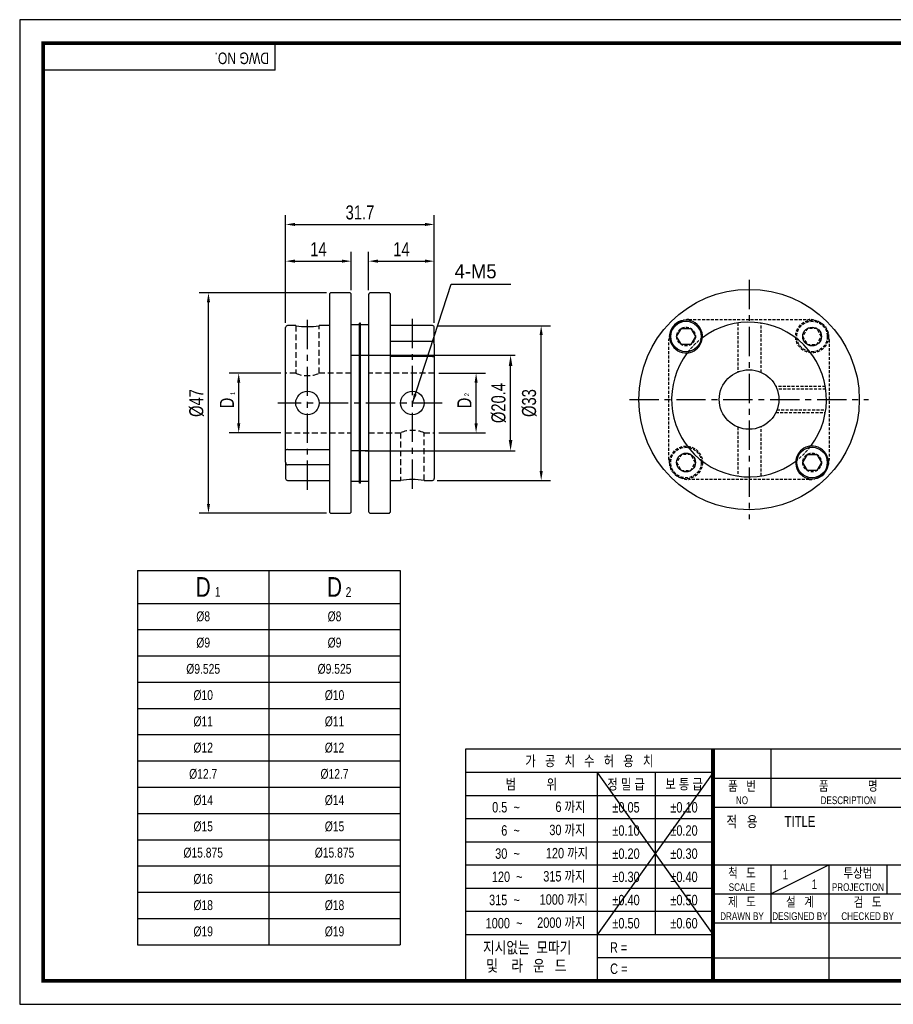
# Model space of a CAD drawing. Header units: millimetres. Extents: x 0 to 297, y 0 to 210.
# Tile 1 of 2: x 0 to 186, y 0 to 210. Entities that reach past the tile are written whole.
import ezdxf
from ezdxf.enums import TextEntityAlignment as Align

# ---------------------------------------------------------------- set-up
doc = ezdxf.new("R2010")
doc.units = ezdxf.units.MM
doc.header["$LTSCALE"] = 5
for name, pattern in [('CENTER', [2, 1.25, -0.25, 0.25, -0.25]), ('CENTER2', [1.125, 0.75, -0.125, 0.125, -0.125]), ('DASHED', [0.75, 0.5, -0.25]), ('HIDDEN', [0.375, 0.25, -0.125]), ('HIDDEN2', [0.1875, 0.125, -0.0625]), ('PHANTOM2', [1.25, 0.625, -0.125, 0.125, -0.125, 0.125, -0.125])]:
    doc.linetypes.add(name, pattern=pattern)
doc.layers.get('0').update_dxf_attribs({"linetype": 'CONTINUOUS'})
doc.layers.get('Defpoints').update_dxf_attribs({"linetype": 'CONTINUOUS'})
for name, color, linetype in [('BM', 2, 'CONTINUOUS'), ('C', 1, 'CENTER2'), ('CT', 1, 'CENTER'), ('D', 7, 'CONTINUOUS'), ('DIM', 7, 'CONTINUOUS'), ('H', 3, 'HIDDEN'), ('HD', 4, 'DASHED'), ('P', 4, 'PHANTOM2')]:
    doc.layers.add(name, color=color, linetype=linetype)
doc.styles.get("Standard").update_dxf_attribs({"font": 'Gulim.ttf', "width": 0.8, "height": 3})
doc.dimstyles.new('LIM', dxfattribs={"dimtxt": 2, "dimasz": 2, "dimexe": 2, "dimexo": 1, "dimgap": 1, "dimtad": 1, "dimdec": 3, "dimzin": 9, "dimdsep": 46, "dimtxsty": 'Standard', "dimcen": 3, "dimclrd": 1, "dimclre": 1, "dimadec": 0, "dimazin": 0, "dimtfac": 1, "dimtdec": 3, "dimtmove": 0, "dimatfit": 3, "dimfxl": 0, "dimtolj": 1, "dimtzin": 0, "dimarcsym": 0})
doc.dimstyles.get("Standard").update_dxf_attribs({"dimtxt": 0.18, "dimasz": 0.18, "dimexe": 0.18, "dimexo": 0.0625, "dimgap": 0.09, "dimtad": 0, "dimtih": 1, "dimtoh": 1, "dimdec": 4, "dimzin": 0, "dimdsep": 46, "dimtxsty": 'Standard', "dimcen": 0.09, "dimadec": 0, "dimazin": 0, "dimtfac": 1, "dimtdec": 4, "dimtofl": 0, "dimtmove": 0, "dimatfit": 3, "dimfxl": 0, "dimtolj": 1, "dimtzin": 0, "dimarcsym": 0})

# ---------------------------------------------------------------- blocks, each defined once
blk = doc.blocks.new('*D45')
at = {"layer": 'Defpoints', "color": 0}
for p in [(46.69, 134.59), (56.69, 134.59), (56.69, 121.89)]:
    blk.add_point(p, dxfattribs=at)
at = {"layer": 'DIM', "color": 1, "lineweight": -2}
for p, q in [((55.69, 134.59), (44.69, 134.59)), ((46.69, 123.89), (46.69, 132.59)), ((55.69, 121.89), (44.69, 121.89))]:
    blk.add_line(p, q, dxfattribs=at)
at = {"layer": 'DIM', "color": 1}
for points in [[(46.35, 132.59), (47.02, 132.59), (46.69, 134.59)], [(46.35, 123.89), (47.02, 123.89), (46.69, 121.89)]]:
    blk.add_solid(points, dxfattribs=at)
at = {"layer": 'DIM', "color": 0, "insert": (44.18, 128.24), "char_height": 3, "attachment_point": 5, "rotation": 90}
blk.add_mtext('\\A1;D', dxfattribs=at)
blk = doc.blocks.new('*D46')
at = {"layer": 'Defpoints', "color": 0}
for p in [(40.24, 151.74), (66.42, 151.74), (66.42, 104.74)]:
    blk.add_point(p, dxfattribs=at)
at = {"layer": 'DIM', "color": 1, "lineweight": -2}
for p, q in [((65.42, 151.74), (38.24, 151.74)), ((40.24, 106.74), (40.24, 149.74)), ((65.42, 104.74), (38.24, 104.74))]:
    blk.add_line(p, q, dxfattribs=at)
at = {"layer": 'DIM', "color": 1}
for points in [[(39.91, 149.74), (40.58, 149.74), (40.24, 151.74)], [(39.91, 106.74), (40.58, 106.74), (40.24, 104.74)]]:
    blk.add_solid(points, dxfattribs=at)
at = {"layer": 'DIM', "color": 0, "insert": (37.7, 128.24), "char_height": 3, "attachment_point": 5, "rotation": 90}
blk.add_mtext('\\A1;%%c47', dxfattribs=at)
blk = doc.blocks.new('*D47')
at = {"layer": 'Defpoints', "color": 0}
for p in [(88.39, 158.5), (74.39, 151.34), (88.39, 144.34)]:
    blk.add_point(p, dxfattribs=at)
at = {"layer": 'DIM', "color": 1, "lineweight": -2}
for p, q in [((74.39, 152.34), (74.39, 160.5)), ((88.39, 145.34), (88.39, 160.5)), ((76.39, 158.5), (86.39, 158.5))]:
    blk.add_line(p, q, dxfattribs=at)
at = {"layer": 'DIM', "color": 1}
for points in [[(76.39, 158.84), (76.39, 158.17), (74.39, 158.5)], [(86.39, 158.84), (86.39, 158.17), (88.39, 158.5)]]:
    blk.add_solid(points, dxfattribs=at)
at = {"layer": 'DIM', "color": 0, "insert": (81.39, 161.05), "char_height": 3, "attachment_point": 5}
blk.add_mtext('\\A1;14', dxfattribs=at)
blk = doc.blocks.new('*D48')
at = {"layer": 'Defpoints', "color": 0}
for p in [(88.39, 166.33), (56.69, 144.34), (88.39, 144.34)]:
    blk.add_point(p, dxfattribs=at)
at = {"layer": 'DIM', "color": 1, "lineweight": -2}
for p, q in [((56.69, 145.34), (56.69, 168.33)), ((88.39, 145.34), (88.39, 168.33)), ((58.69, 166.33), (86.39, 166.33))]:
    blk.add_line(p, q, dxfattribs=at)
at = {"layer": 'DIM', "color": 1}
for points in [[(58.69, 166.66), (58.69, 166), (56.69, 166.33)], [(86.39, 166.66), (86.39, 166), (88.39, 166.33)]]:
    blk.add_solid(points, dxfattribs=at)
at = {"layer": 'DIM', "color": 0, "insert": (72.54, 168.87), "char_height": 3, "attachment_point": 5}
blk.add_mtext('\\A1;31.7', dxfattribs=at)
blk = doc.blocks.new('*D49')
at = {"layer": 'Defpoints', "color": 0}
for p in [(70.69, 158.5), (70.69, 151.34), (56.69, 144.34)]:
    blk.add_point(p, dxfattribs=at)
at = {"layer": 'DIM', "color": 1, "lineweight": -2}
for p, q in [((56.69, 145.34), (56.69, 160.5)), ((70.69, 152.34), (70.69, 160.5)), ((58.69, 158.5), (68.69, 158.5))]:
    blk.add_line(p, q, dxfattribs=at)
at = {"layer": 'DIM', "color": 1}
for points in [[(58.69, 158.84), (58.69, 158.17), (56.69, 158.5)], [(68.69, 158.84), (68.69, 158.17), (70.69, 158.5)]]:
    blk.add_solid(points, dxfattribs=at)
at = {"layer": 'DIM', "color": 0, "insert": (63.69, 161.05), "char_height": 3, "attachment_point": 5}
blk.add_mtext('\\A1;14', dxfattribs=at)
blk = doc.blocks.new('*D50')
at = {"layer": 'Defpoints', "color": 0}
for p in [(87.99, 144.74), (111.18, 144.74), (87.99, 111.74)]:
    blk.add_point(p, dxfattribs=at)
at = {"layer": 'DIM', "color": 1, "lineweight": -2}
for p, q in [((88.99, 144.74), (113.18, 144.74)), ((111.18, 113.74), (111.18, 142.74)), ((88.99, 111.74), (113.18, 111.74))]:
    blk.add_line(p, q, dxfattribs=at)
at = {"layer": 'DIM', "color": 1}
for points in [[(110.84, 142.74), (111.51, 142.74), (111.18, 144.74)], [(110.84, 113.74), (111.51, 113.74), (111.18, 111.74)]]:
    blk.add_solid(points, dxfattribs=at)
at = {"layer": 'DIM', "color": 0, "insert": (108.64, 128.24), "char_height": 3, "attachment_point": 5, "rotation": 90}
blk.add_mtext('\\A1;%%c33', dxfattribs=at)
blk = doc.blocks.new('*D51')
at = {"layer": 'Defpoints', "color": 0}
for p in [(88.39, 134.59), (97.3, 134.59), (88.39, 121.89)]:
    blk.add_point(p, dxfattribs=at)
at = {"layer": 'DIM', "color": 1, "lineweight": -2}
for p, q in [((89.39, 134.59), (99.3, 134.59)), ((97.3, 123.89), (97.3, 132.59)), ((89.39, 121.89), (99.3, 121.89))]:
    blk.add_line(p, q, dxfattribs=at)
at = {"layer": 'DIM', "color": 1}
for points in [[(96.97, 132.59), (97.64, 132.59), (97.3, 134.59)], [(96.97, 123.89), (97.64, 123.89), (97.3, 121.89)]]:
    blk.add_solid(points, dxfattribs=at)
at = {"layer": 'DIM', "color": 0, "insert": (94.8, 128.24), "char_height": 3, "attachment_point": 5, "rotation": 90}
blk.add_mtext('\\A1;D', dxfattribs=at)
blk = doc.blocks.new('*D52')
at = {"layer": 'D', "color": 1, "lineweight": -2}
for p, q in [((73.64, 138.44), (105.65, 138.44)), ((104.65, 120.34), (104.65, 136.14)), ((73.64, 118.04), (105.65, 118.04))]:
    blk.add_line(p, q, dxfattribs=at)
at = {"layer": 'D', "color": 1}
for points in [[(104.27, 136.14), (105.04, 136.14), (104.65, 138.44)], [(104.27, 120.34), (105.04, 120.34), (104.65, 118.04)]]:
    blk.add_solid(points, dxfattribs=at)
at = {"layer": 'Defpoints', "color": 0}
for p in [(72.64, 138.44), (104.65, 138.44), (72.64, 118.04)]:
    blk.add_point(p, dxfattribs=at)
at = {"layer": 'D', "insert": (102.11, 128.24), "char_height": 3, "attachment_point": 5, "rotation": 90}
blk.add_mtext('\\A1;%%C20.4', dxfattribs=at)

msp = doc.modelspace()

# ---------------------------------------------------------------- linework, layer by layer
for p, q in [((54.43705, 199.23234), (54.43705, 205)), ((54.43705, 199.23234), (5, 199.23234)), ((25.11996, 92.51024), (81.11996, 92.51024)), ((25.11996, 92.51024), (25.11996, 12.71024)), ((81.11996, 92.51024), (81.11996, 12.71024)), ((95.07575, 54.43705), (95.07575, 5)), ((147.8086, 54.43705), (95.07575, 54.43705)), ((292, 54.43705), (147.8086, 54.43705)), ((147.8086, 54.43705), (147.8086, 5)), ((160.16787, 54.43705), (160.16787, 42.07779)), ((147.8086, 49.42948), (95.07575, 49.42948)), ((147.8086, 49.42948), (123.09008, 14.82355)), ((123.09008, 49.42948), (147.8086, 14.82355)), ((123.09008, 49.42948), (123.09008, 5)), ((135.44934, 49.42948), (135.44934, 14.82355)), ((147.8086, 48.25742), (292, 48.25742)), ((147.8086, 44.48577), (95.07575, 44.48577)), ((147.8086, 42.07779), (292, 42.07779)), ((147.8086, 39.54207), (95.07575, 39.54207)), ((147.8086, 34.59837), (95.07575, 34.59837)), ((147.8086, 29.65466), (95.07575, 29.65466)), ((147.8086, 29.71852), (292, 29.71852)), ((160.16787, 23.53889), (172.52713, 29.71852)), ((160.16787, 29.71852), (160.16787, 17.35926)), ((172.52713, 29.71852), (172.52713, 5)), ((184.88639, 29.71852), (184.88639, 23.53889)), ((147.8086, 24.71096), (95.07575, 24.71096)), ((147.8086, 23.53889), (221.96418, 23.53889)), ((147.8086, 19.76725), (95.07575, 19.76725)), ((147.8086, 17.35926), (292, 17.35926)), ((147.8086, 14.82355), (95.07575, 14.82355)), ((25.11996, 12.71024), (81.11996, 12.71024)), ((147.8086, 9.87984), (123.09008, 9.87984)), ((147.8086, 9.87984), (221.96418, 9.87984))]:
    msp.add_line(p, q)
at = {"color": 4}
for p, q in [((53.11996, 92.51024), (53.11996, 12.71024)), ((25.11996, 85.51024), (81.11996, 85.51024))]:
    msp.add_line(p, q, dxfattribs=at)
at = {"color": 1}
for p, q in [((25.11996, 79.91024), (81.11996, 79.91024)), ((25.11996, 74.31024), (81.11996, 74.31024)), ((25.11996, 68.71024), (81.11996, 68.71024)), ((25.11996, 63.11024), (81.11996, 63.11024)), ((25.11996, 57.51024), (81.11996, 57.51024)), ((25.11996, 51.91024), (81.11996, 51.91024)), ((25.11996, 46.31024), (81.11996, 46.31024)), ((25.11996, 40.71024), (81.11996, 40.71024)), ((25.11996, 35.11024), (81.11996, 35.11024)), ((25.11996, 29.51024), (81.11996, 29.51024)), ((25.11996, 23.91024), (81.11996, 23.91024)), ((25.11996, 18.31024), (81.11996, 18.31024))]:
    msp.add_line(p, q, dxfattribs=at)
msp.add_lwpolyline([(297, 210), (0, 210), (0, 0), (297, 0)], close=True)
msp.add_lwpolyline([(292, 205, 0.8, 0.8, 0), (5, 205, 0.8, 0.8, 0), (5, 5, 0.8, 0.8, 0), (292, 5, 0.8, 0.8, 0)], format="xyseb", close=True)
at = {"const_width": 0.82395}
msp.add_lwpolyline([(147.8086, 5), (147.8086, 54.43705)], dxfattribs=at)
at = {"layer": 'BM', "linetype": 'Continuous'}
for p, q in [((66.01882, 151.34151), (66.01882, 105.14151)), ((70.28549, 151.74151), (66.41882, 151.74151)), ((70.68549, 105.14151), (70.68549, 151.34151)), ((74.38549, 151.34151), (74.38549, 105.14151)), ((78.65215, 151.74151), (74.78549, 151.74151)), ((79.05215, 105.14151), (79.05215, 151.34151)), ((72.43549, 144.92654), (70.68549, 144.92654)), ((72.43549, 141.05782), (72.43549, 145.30782)), ((72.63549, 145.30782), (72.43549, 145.30782)), ((74.38549, 144.92654), (72.43549, 144.92654)), ((72.63549, 141.05782), (72.63549, 145.30782)), ((56.68549, 118.20206), (56.68549, 144.34151)), ((58.8577, 144.74151), (57.08549, 144.74151)), ((66.01882, 144.74151), (63.84307, 144.74151)), ((87.98549, 144.74151), (79.05215, 144.74151)), ((88.38549, 140.82799), (88.38549, 144.34151)), ((140.0567, 142.42511), (141.0567, 144.15716)), ((141.0567, 144.15716), (143.0567, 144.15716)), ((143.0567, 144.15716), (144.0567, 142.42511)), ((72.43549, 115.4252), (72.43549, 141.05782)), ((72.63549, 115.4252), (72.63549, 141.05782)), ((79.05215, 141.40734), (87.98549, 141.40734)), ((88.38549, 140.82799), (88.38549, 138.28096)), ((141.0567, 140.69306), (140.0567, 142.42511)), ((144.0567, 142.42511), (143.0567, 140.69306)), ((143.0567, 140.69306), (141.0567, 140.69306)), ((70.68549, 138.42654), (72.43549, 138.42654)), ((72.63549, 138.42654), (74.38549, 138.42654)), ((87.98549, 138.18691), (79.05215, 138.18691)), ((88.38549, 138.28096), (88.38549, 112.14151)), ((56.68549, 115.65503), (56.68549, 118.20206)), ((57.08549, 118.29611), (66.01882, 118.29611)), ((72.43549, 118.05648), (70.68549, 118.05648)), ((74.38549, 118.05648), (72.63549, 118.05648)), ((56.68549, 115.65503), (56.68549, 112.14151)), ((166.92675, 115.55505), (167.92675, 117.2871)), ((167.92675, 113.823), (166.92675, 115.55505)), ((167.92675, 117.2871), (169.92675, 117.2871)), ((169.92675, 117.2871), (170.92675, 115.55505)), ((170.92675, 115.55505), (169.92675, 113.823)), ((66.01882, 115.07568), (57.08549, 115.07568)), ((72.43549, 111.1752), (72.43549, 115.4252)), ((72.63549, 111.1752), (72.63549, 115.4252)), ((169.92675, 113.823), (167.92675, 113.823)), ((57.08549, 111.74151), (66.01882, 111.74151)), ((70.68549, 111.55648), (72.43549, 111.55648)), ((72.63549, 111.55648), (74.38549, 111.55648)), ((79.05215, 111.74151), (81.2279, 111.74151)), ((86.21328, 111.74151), (87.98549, 111.74151)), ((72.63549, 111.1752), (72.43549, 111.1752)), ((66.41882, 104.74151), (70.28549, 104.74151)), ((74.78549, 104.74151), (78.65215, 104.74151))]:
    msp.add_line(p, q, dxfattribs=at)
at = {"layer": 'BM', "linetype": 'HIDDEN2'}
msp.add_line((143.0567, 117.2871), (141.0567, 117.2871), dxfattribs=at)
at = {"layer": 'BM', "linetype": 'Continuous'}
for centre, radius in [((155.49172, 128.99008), 23.5), ((142.0567, 142.42511), 3.25), ((168.92675, 142.42511), 2), ((168.92675, 142.42511), 2), ((155.49172, 128.99008), 6.35), ((61.35215, 128.24151), 2.5), ((83.71885, 128.24151), 2.5), ((168.92675, 115.55505), 3.25), ((142.0567, 115.55505), 2), ((142.0567, 115.55505), 2)]:
    msp.add_circle(centre, radius, dxfattribs=at)
for centre, radius, start, end in [((66.41882, 151.34151), 0.4, 90, 180), ((70.28549, 151.34151), 0.4, 0, 90), ((74.78549, 151.34151), 0.4, 90, 180), ((78.65215, 151.34151), 0.4, 0, 90), ((142.0567, 142.42511), 3.5, 355.5888007, 274.4111993), ((142.67541, 141.80639), 4.25, 107.1843782, 162.8156218), ((155.49172, 128.99008), 16.5, 322.9327985, 127.0672015), ((57.08549, 144.34151), 0.4, 90, 180), ((61.35222, 161.10494), 16.5536, 261.3134527, 278.6860559), ((87.98549, 144.34151), 0.4, 0, 90), ((142.0567, 142.42511), 3.5, 284.0307519, 345.9692481), ((142.0567, 142.42511), 3.5, 345.9692481, 355.5888007), ((155.49172, 128.99008), 16.5, 142.9327985, 307.0672015), ((142.0567, 142.42511), 3.5, 274.4111993, 284.0307519), ((168.92675, 115.55505), 3.5, 175.5888007, 94.4111993), ((168.92675, 115.55505), 3.5, 104.0307519, 165.9692481), ((168.92675, 115.55505), 3.5, 94.4111993, 104.0307519), ((168.92675, 115.55505), 3.5, 165.9692481, 175.5888007), ((168.30803, 116.17377), 4.25, 287.1843782, 342.8156218), ((57.08549, 112.14151), 0.4, 180, 270), ((83.71875, 95.37808), 16.5536, 81.3134527, 98.6860559), ((87.98549, 112.14151), 0.4, 270, 0), ((66.41882, 105.14151), 0.4, 180, 270), ((70.28549, 105.14151), 0.4, 270, 0), ((74.78549, 105.14151), 0.4, 180, 270), ((78.65215, 105.14151), 0.4, 270, 0)]:
    msp.add_arc(centre, radius, start, end, dxfattribs=at)
at = {"layer": 'BM', "linetype": 'HIDDEN2'}
msp.add_arc((142.67541, 116.17377), 4.25, 180, 270, dxfattribs=at)
at = {"layer": 'BM', "linetype": 'Continuous'}
for points, knots in [([(88.38549, 140.82799), (88.38549, 140.95562), (88.3626, 141.08671), (88.26692, 141.2568), (88.22411, 141.30872), (88.11626, 141.38468), (88.05202, 141.40734), (87.98549, 141.40734)], [0, 0, 0, 0, 0.5, 0.5, 0.75, 0.75, 1, 1, 1, 1]), ([(87.98549, 138.18691), (88.05212, 138.18691), (88.11641, 138.18853), (88.22421, 138.19572), (88.26706, 138.20134), (88.36291, 138.22481), (88.38549, 138.24924), (88.38549, 138.28096)], [0, 0, 0, 0, 0.25, 0.25, 0.5, 0.5, 1, 1, 1, 1]), ([(57.08549, 118.29611), (57.01885, 118.29611), (56.95456, 118.2945), (56.84676, 118.2873), (56.80392, 118.28168), (56.70806, 118.25821), (56.68549, 118.23379), (56.68549, 118.20206)], [0, 0, 0, 0, 0.25, 0.25, 0.5, 0.5, 1, 1, 1, 1]), ([(56.68549, 115.65503), (56.68549, 115.52741), (56.70837, 115.39631), (56.80405, 115.22622), (56.84686, 115.1743), (56.95471, 115.09835), (57.01895, 115.07568), (57.08549, 115.07568)], [0, 0, 0, 0, 0.5, 0.5, 0.75, 0.75, 1, 1, 1, 1])]:
    msp.add_open_spline(points, degree=3, knots=knots, dxfattribs=at)
at = {"layer": 'C'}
msp.add_line((147.8086, 49.42948), (147.8086, 49.39613), dxfattribs=at)
at = {"layer": 'CT'}
for p, q in [((155.49172, 154.49008), (155.49172, 103.49008)), ((61.35215, 109.74151), (61.35215, 146.55134)), ((83.71887, 109.93168), (83.71883, 146.74151)), ((90.03549, 128.24151), (55.03549, 128.24151)), ((129.99172, 128.99008), (180.99172, 128.99008))]:
    msp.add_line(p, q, dxfattribs=at)
at = {"layer": 'H'}
msp.add_line((147.8086, 49.31275), (147.8086, 49.27106), dxfattribs=at)
at = {"layer": 'HD', "linetype": 'HIDDEN2'}
for p, q in [((72.63549, 144.92654), (72.43549, 144.92654)), ((142.67541, 146.05639), (168.30803, 146.05639)), ((153.09047, 145.31442), (153.09047, 134.86856)), ((158.09047, 134.78519), (158.09047, 145.28539)), ((72.63549, 143.05782), (72.43549, 143.05782)), ((167.92675, 144.15716), (166.92675, 142.42511)), ((169.92675, 144.15716), (167.92675, 144.15716)), ((170.92675, 142.42511), (169.92675, 144.15716)), ((138.42541, 116.17377), (138.42541, 141.80639)), ((166.92675, 142.42511), (167.92675, 140.69306)), ((169.92675, 140.69306), (170.92675, 142.42511)), ((172.55803, 141.80639), (172.55803, 116.17377)), ((72.43549, 139.05782), (72.63549, 139.05782)), ((167.92675, 140.69306), (169.92675, 140.69306)), ((72.63549, 138.44151), (72.43549, 138.44151)), ((72.43549, 138.42654), (72.63549, 138.42654)), ((171.75813, 131.75669), (161.20735, 131.75669)), ((171.84093, 131.22348), (161.43765, 131.22348)), ((161.20735, 126.22348), (171.75813, 126.22348)), ((161.43765, 126.75669), (171.84093, 126.75669)), ((153.09047, 123.11161), (153.09047, 112.66574)), ((158.09047, 112.69477), (158.09047, 123.19497)), ((72.63549, 118.05648), (72.43549, 118.05648)), ((72.43549, 118.04151), (72.63549, 118.04151)), ((72.43549, 118.04151), (72.63549, 118.04151)), ((72.63549, 117.4252), (72.43549, 117.4252)), ((141.0567, 117.2871), (140.0567, 115.55505)), ((140.0567, 115.55505), (141.0567, 113.823)), ((144.0567, 115.55505), (143.0567, 117.2871)), ((143.0567, 113.823), (144.0567, 115.55505)), ((72.43549, 113.4252), (72.63549, 113.4252)), ((141.0567, 113.823), (143.0567, 113.823)), ((72.43549, 111.55648), (72.63549, 111.55648)), ((168.30803, 111.92377), (142.67541, 111.92377))]:
    msp.add_line(p, q, dxfattribs=at)
at = {"layer": 'HD', "linetype": 'HIDDEN'}
for p, q in [((58.85215, 144.74151), (58.85215, 134.58726)), ((63.85215, 134.58775), (63.85215, 144.74151)), ((58.86114, 134.59151), (56.68549, 134.59151)), ((70.68549, 134.59151), (63.84733, 134.59151)), ((88.38549, 134.59151), (74.38549, 134.59151)), ((56.68549, 121.89151), (70.68549, 121.89151)), ((74.38549, 121.89151), (81.22365, 121.89151)), ((81.21882, 121.89527), (81.21882, 111.74151)), ((86.20983, 121.89151), (88.38549, 121.89151)), ((86.21882, 111.74151), (86.21882, 121.89576))]:
    msp.add_line(p, q, dxfattribs=at)
at = {"layer": 'HD', "linetype": 'HIDDEN2'}
for centre, radius in [((168.92675, 142.42511), 3.5), ((168.92675, 142.42511), 3.25), ((142.0567, 142.42511), 2), ((142.0567, 142.42511), 2), ((142.0567, 115.55505), 3.5), ((142.0567, 115.55505), 3.25), ((168.92675, 115.55505), 2), ((168.92675, 115.55505), 2)]:
    msp.add_circle(centre, radius, dxfattribs=at)
for centre, radius, start, end in [((142.67541, 141.80639), 4.25, 90, 107.1843782), ((168.30803, 141.80639), 4.25, 0, 90), ((142.67541, 141.80639), 4.25, 162.8156218, 180), ((155.49172, 128.99008), 16.5, 127.0672015, 142.9327985), ((155.49172, 128.99008), 16.5, 307.0672015, 322.9327985), ((168.30803, 116.17377), 4.25, 342.8156218, 0), ((168.30803, 116.17377), 4.25, 270, 287.1843782)]:
    msp.add_arc(centre, radius, start, end, dxfattribs=at)
at = {"layer": 'HD', "linetype": 'HIDDEN'}
for centre, start, end in [((61.35218, 140.41999), 246.7862947, 293.2123022), ((61.35218, 140.41999), 293.2123022, 293.2132376), ((83.71883, 116.06303), 66.7865918, 113.2126089)]:
    msp.add_arc(centre, 6.34251, start, end, dxfattribs=at)
at = {"layer": 'HD', "linetype": 'Continuous'}
msp.add_arc((83.71883, 116.06303), 6.34251, 113.2126089, 113.2135354, dxfattribs=at)
at = {"layer": 'P'}
msp.add_line((147.8086, 49.22104), (147.8086, 49.16267), dxfattribs=at)

# ---------------------------------------------------------------- texts
at = {"color": 0}
for s, insert, char_height, width, attachment_point in [('D', (39.11996, 89.01024), 4.2, 28, 5), ('D', (67.11996, 89.01024), 4.2, 28, 5), ('1', (41.61577, 89.03513), 2.1, 6.3, 1), ('2', (69.48616, 88.95467), 2.1, 3.36, 1), ('%%c8', (39.11996, 82.71024), 2.1, 28, 5), ('%%c8', (67.11996, 82.71024), 2.1, 28, 5), ('%%c9', (39.11996, 77.11024), 2.1, 28, 5), ('%%c9', (67.11996, 77.11024), 2.1, 28, 5), ('%%c9.525', (39.11996, 71.51024), 2.1, 28, 5), ('%%c9.525', (67.11996, 71.51024), 2.1, 28, 5), ('%%c10', (39.11996, 65.91024), 2.1, 28, 5), ('%%c10', (67.11996, 65.91024), 2.1, 28, 5), ('%%c11', (39.11996, 60.31024), 2.1, 28, 5), ('%%c11', (67.11996, 60.31024), 2.1, 28, 5), ('%%c12', (39.11996, 54.71024), 2.1, 28, 5), ('%%c12', (67.11996, 54.71024), 2.1, 28, 5), ('%%c12.7', (39.11996, 49.11024), 2.1, 28, 5), ('%%c12.7', (67.11996, 49.11024), 2.1, 28, 5), ('%%c14', (39.11996, 43.51024), 2.1, 28, 5), ('%%c14', (67.11996, 43.51024), 2.1, 28, 5), ('%%c15', (39.11996, 37.91024), 2.1, 28, 5), ('%%c15', (67.11996, 37.91024), 2.1, 28, 5), ('%%c15.875', (39.11996, 32.31024), 2.1, 28, 5), ('%%c15.875', (67.11996, 32.31024), 2.1, 28, 5), ('%%c16', (39.11996, 26.71024), 2.1, 28, 5), ('%%c16', (67.11996, 26.71024), 2.1, 28, 5), ('%%c18', (39.11996, 21.11024), 2.1, 28, 5), ('%%c18', (67.11996, 21.11024), 2.1, 28, 5), ('%%c19', (39.11996, 15.51024), 2.1, 28, 5), ('%%c19', (67.11996, 15.51024), 2.1, 28, 5)]:
    msp.add_mtext(s, dxfattribs=dict(at, insert=insert, char_height=char_height, width=width, attachment_point=attachment_point))
at = {"layer": 'D', "width": 0.8}
msp.add_text('DWG NO.', height=2.471852, rotation=180, dxfattribs=at).set_placement((53.16809, 203.00065))
for s, height, p in [('가   공   치   수   허   용   치', 2.2246672, (121.44218, 51.93326)), ('범          위', 2.2246672, (109.08292, 46.95763)), ('정 밀 급', 2.224667, (129.26971, 46.95763)), ('보 통 급', 2.224667, (141.62897, 46.95763)), ('품   번', 2.059877, (153.98824, 46.60952)), ('품              명', 2.0598771, (176.64688, 46.60952)), ('NO', 1.647902, (153.98824, 43.5197)), ('DESCRIPTION', 1.6479017, (176.64688, 43.5197)), ('%%p0.05', 2.224667, (129.26971, 42.01392)), ('%%p0.10', 2.224667, (141.62897, 42.01392)), ('적   용', 2.307062, (153.98824, 38.98797)), ('TITLE', 2.307062, (166.3475, 38.98797)), ('%%p0.10', 2.224667, (129.26971, 37.07022)), ('%%p0.20', 2.224667, (141.62897, 37.07022)), ('%%p0.20', 2.224667, (129.26971, 32.12651)), ('%%p0.30', 2.224667, (141.62897, 32.12651)), ('척   도', 2.059877, (153.98824, 28.07062)), ('투상법', 2.059877, (178.70676, 28.07062)), ('%%p0.30', 2.224667, (129.26971, 27.18281)), ('%%p0.40', 2.224667, (141.62897, 27.18281)), ('1', 2.05988, (163.25768, 27.65865)), ('SCALE', 1.647902, (153.98824, 24.98081)), ('1', 2.05988, (169.43731, 25.59877)), ('PROJECTION', 1.647902, (178.70676, 24.98081)), ('%%p0.40', 2.224667, (129.26971, 22.2391)), ('%%p0.50', 2.224667, (141.62897, 22.2391)), ('제   도', 2.059877, (153.98824, 21.89099)), ('설   계', 2.059877, (166.3475, 21.89099)), ('검   도', 2.059877, (180.76664, 21.89099)), ('%%p0.50', 2.224667, (129.26971, 17.2954)), ('%%p0.60', 2.224667, (141.62897, 17.2954))]:
    msp.add_text(s, height=height, dxfattribs=at).set_placement(p, align=Align.MIDDLE)
for s, height, p in [('DRAWN BY', 1.647902, (153.98824, 17.97719)), ('DESIGNED BY', 1.6479017, (166.3475, 17.97719)), ('CHECKED BY', 1.647902, (180.76664, 17.97719))]:
    msp.add_text(s, height=height, dxfattribs=at).set_placement(p, align=Align.CENTER)
at = {"layer": 'D', "linetype": 'ByBlock', "width": 0.8}
for s, height, p in [('지시없는  모따기', 2.471852, (98.78304, 10.86753)), ('및    라   운   드', 2.4718525, (99.46232, 6.99683))]:
    msp.add_text(s, height=height, dxfattribs=at).set_placement(p)
at = {"layer": 'D', "width": 0.8}
for s, p in [('R = ', (125.83895, 10.9999)), ('C = ', (125.87797, 6.47764))]:
    msp.add_text(s, height=2.224667, dxfattribs=at).set_placement(p)
at = {"layer": 'D', "char_height": 2.224667, "attachment_point": 6}
for s, insert, width in [('0.5  ~', (106.61106, 42.01392), 8.2310624), ('6 까지', (120.61823, 42.01392), 9.8035318), ('6  ~', (106.61106, 37.07022), 8.2310216), ('30 까지', (120.61823, 37.07022), 9.8034906), ('120 까지', (121.17583, 32.12651), 12.6524242), ('30  ~', (106.61106, 32.12651), 8.2310216), ('120  ~', (107.1976, 27.18281), 8.9379913), ('315 까지', (120.61823, 27.18281), 12.0977814), ('315  ~', (106.61106, 22.2391), 9.885083), ('1000 까지', (121.14261, 22.2391), 13.3822846), ('2000 까지', (120.61823, 17.2954), 12.974319), ('1000  ~', (107.17041, 17.2954), 14.528725)]:
    msp.add_mtext(s, dxfattribs=dict(at, insert=insert, width=width))
at = {"layer": 'DIM'}
msp.add_text('4-M5', height=3, dxfattribs=at).set_placement((92.72295, 154.84297))
at = {"layer": 'DIM', "char_height": 1, "attachment_point": 1, "rotation": 90}
for s, insert, width in [('1', (44.92768, 129.93709), 1.7), ('2', (94.81921, 129.67555), 1.5)]:
    msp.add_mtext(s, dxfattribs=dict(at, insert=insert, width=width))

# ---------------------------------------------------------------- dimensions: what is measured, and where the dimension line sits
at = {"layer": 'D'}
dim = msp.add_linear_dim(base=(104.65346, 138.44151), p1=(72.63549, 118.04151), p2=(72.63549, 138.44151), angle=90, text='%%C20.4', dimstyle='Standard', override={"dimtxt": 2, "dimasz": 2.3, "dimexe": 1, "dimexo": 1, "dimgap": 1, "dimtad": 1, "dimtih": 0, "dimtoh": 0, "dimzin": 8, "dimcen": 1, "dimclrd": 1, "dimclre": 1, "dimclrt": 256, "dimadec": 4, "dimazin": 2, "dimtfac": 0.5, "dimtix": 1, "dimtofl": 1, "dimtmove": 2, "dimtzin": 8}, dxfattribs=at)
dim.commit()
dim.dimension.update_dxf_attribs({"geometry": '*D52', "text_midpoint": (102.11351, 128.24151)})
at = {"layer": 'DIM'}
for base, p1, p2, picture, middle in [((88.38549, 166.3309), (56.68549, 144.34151), (88.38549, 144.34151), '*D48', (72.53549, 168.87284)), ((70.68549, 158.50364), (56.68549, 144.34151), (70.68549, 151.34151), '*D49', (63.68549, 161.04558)), ((88.38549, 158.50364), (74.38549, 151.34151), (88.38549, 144.34151), '*D47', (81.38549, 161.04558))]:
    dim = msp.add_linear_dim(base=base, p1=p1, p2=p2, dimstyle='LIM', dxfattribs=at)
    dim.commit()
    dim.dimension.update_dxf_attribs({"geometry": picture, "text_midpoint": middle})
for base, p1, p2, text, picture, middle in [((40.24267, 151.74151), (66.41882, 104.74151), (66.41882, 151.74151), '%%c<>', '*D46', (37.70073, 128.24151)), ((111.17655, 144.74151), (87.98549, 111.74151), (87.98549, 144.74151), '%%c<>', '*D50', (108.6386, 128.24151)), ((46.68549, 134.59151), (56.68549, 121.89151), (56.68549, 134.59151), 'D', '*D45', (44.18349, 128.24151)), ((97.30433, 134.59151), (88.38549, 121.89151), (88.38549, 134.59151), 'D', '*D51', (94.80233, 128.24151))]:
    dim = msp.add_linear_dim(base=base, p1=p1, p2=p2, angle=90, text=text, dimstyle='LIM', dxfattribs=at)
    dim.commit()
    dim.dimension.update_dxf_attribs({"geometry": picture, "text_midpoint": middle})

# ---------------------------------------------------------------- leaders
msp.add_leader([(83.71885, 128.24151), (92.00068, 153.6205), (104.73699, 153.6205)], dimstyle='LIM', override={"dimgap": 1, "dimtad": 0}, dxfattribs=at)

doc.saveas('drawing.dxf')
